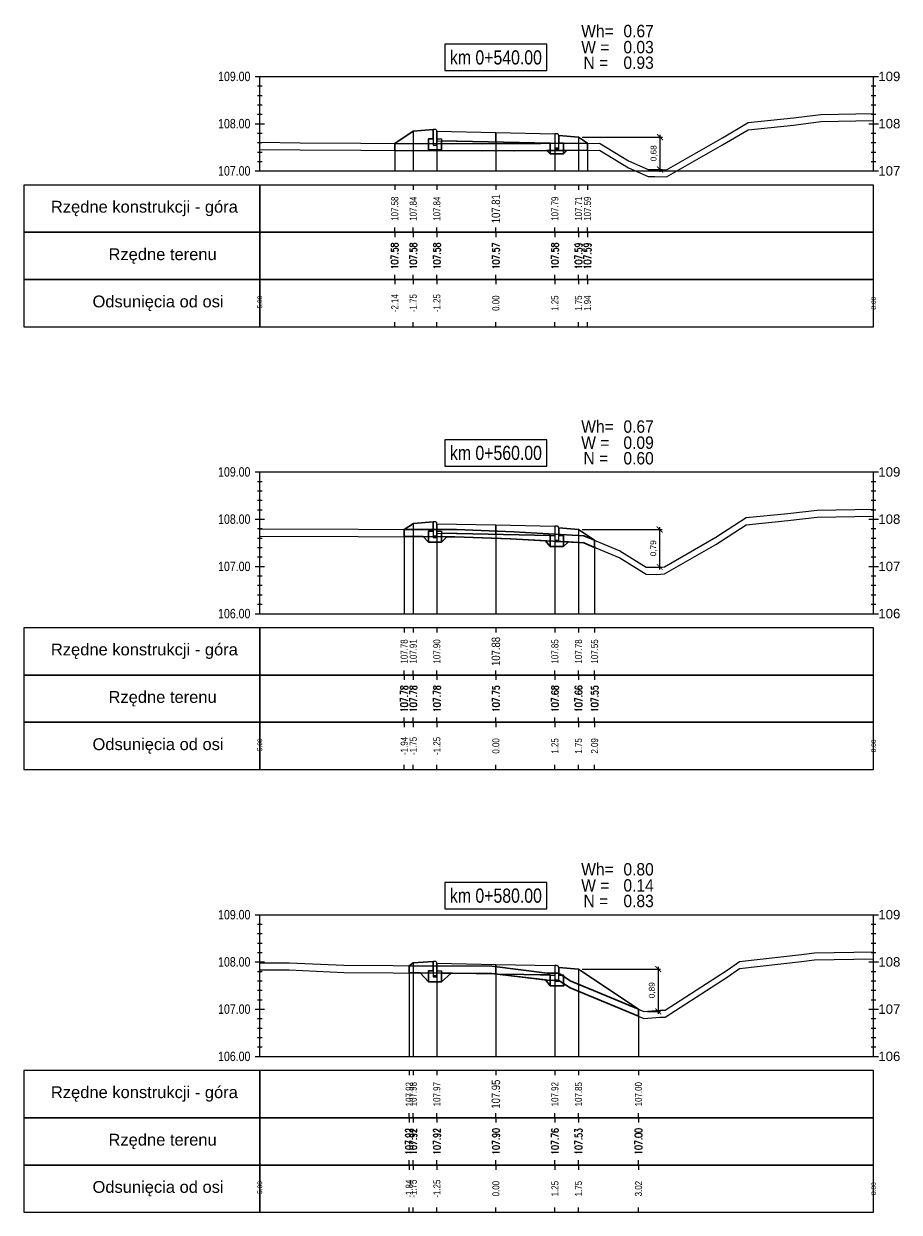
# Model space of a CAD drawing. Extents: x 7537626 to 7538805, y 5722894 to 5725486.
# Tile 35 of 105: x 7538190 to 7538208, y 5725456 to 5725481. Entities that reach past the tile are written whole.
import ezdxf

# ---------------------------------------------------------------- set-up
doc = ezdxf.new("R2010")
doc.units = 0
doc.header["$PDMODE"] = 35
doc.header["$PDSIZE"] = 0.3
for name, color, linetype in [('C-DROGI-PROFILE', 7, 'Continuous'), ('C-DROGI-PROFILE-ETYKIETY', 7, 'Continuous'), ('C-DROGI-PRZEKROJE-ETYKIETY', 7, 'Continuous'), ('C-POPRZECZKA-przekrój', 2, 'Continuous'), ('C-POPRZECZKA-widok', 1, 'Continuous')]:
    doc.layers.add(name, color=color, linetype=linetype)
for name, color, linetype, true_color in [('C-humus', 7, 'Continuous', 0x003df5), ('C-Teren', 7, 'Continuous', 0x008521), ('poprzeczki', 7, 'Continuous', 0x0000d6)]:
    doc.layers.add(name, color=color, linetype=linetype, true_color=true_color)
for name, color, linetype, lineweight, plot in [('D-1.pow. hum.', 7, 'Continuous', 30, False), ('D-2.wykop', 30, 'Continuous', 30, False), ('D-3.nasyp', 4, 'Continuous', 30, False)]:
    doc.layers.add(name, color=color, linetype=linetype, lineweight=lineweight, plot=plot)
doc.layers.add('D-roboty-ziemne-opis', color=2, linetype='Continuous', lineweight=30)
doc.styles.add('2mm08', font='arial.ttf', dxfattribs={"width": 0.8})
doc.styles.add('opis_50', font='arial.ttf', dxfattribs={"height": 0.125})
doc.styles.get("Standard").update_dxf_attribs({"font": 'arial.ttf'})
doc.dimstyles.new('OPIS_50', dxfattribs={"dimscale": 0.5, "dimtxt": 0.125, "dimasz": 0.25, "dimexe": 0.1, "dimexo": 0.15, "dimgap": 0.1, "dimtad": 1, "dimzin": 0, "dimtxsty": 'opis_50', "dimblk": 'ARCHTICK', "dimcen": 0.15, "dimdle": 0.1, "dimaunit": 2, "dimadec": 4, "dimazin": 0, "dimtfac": 1, "dimtmove": 0, "dimatfit": 3, "dimfxl": 1, "dimarcsym": 0})

# ---------------------------------------------------------------- blocks, each defined once
blk = doc.blocks.new('_ArchTick')
at = {"color": 0, "linetype": 'ByBlock', "const_width": 0.15}
blk.add_lwpolyline([(-0.5, -0.5), (0.5, 0.5)], dxfattribs=at)
blk = doc.blocks.new('*D60')
at = {"layer": 'Defpoints', "color": 0, "transparency": 16777216}
for p in [(7538201.41, 5725478.751), (7538202.883, 5725478.067), (7538203.135, 5725478.067)]:
    blk.add_point(p, dxfattribs=at)
at = {"layer": 'poprzeczki', "color": 0, "lineweight": -2, "transparency": 16777216}
for p, q in [((7538201.485, 5725478.751), (7538203.185, 5725478.751)), ((7538203.135, 5725478.801), (7538203.135, 5725478.017)), ((7538202.958, 5725478.067), (7538203.185, 5725478.067))]:
    blk.add_line(p, q, dxfattribs=at)
at = {"layer": 'poprzeczki', "color": 0, "lineweight": -2, "transparency": 16777216, "xscale": 0.125, "yscale": 0.125, "zscale": 0.125}
for p, rotation in [((7538203.135, 5725478.751), 90), ((7538203.135, 5725478.067), 270)]:
    blk.add_blockref('_ArchTick', p, dxfattribs=dict(at, rotation=rotation))
at = {"layer": 'poprzeczki', "color": 0, "transparency": 16777216, "insert": (7538203.01, 5725478.409), "char_height": 0.125, "attachment_point": 5, "rotation": 90, "style": 'opis_50'}
blk.add_mtext('0,68', dxfattribs=at)
blk = doc.blocks.new('*D61')
at = {"layer": 'Defpoints', "color": 0, "transparency": 16777216}
for p in [(7538201.41, 5725470.443), (7538202.839, 5725469.649), (7538203.128, 5725469.649)]:
    blk.add_point(p, dxfattribs=at)
at = {"layer": 'poprzeczki', "color": 0, "lineweight": -2, "transparency": 16777216}
for p, q in [((7538203.128, 5725470.493), (7538203.128, 5725469.599)), ((7538201.485, 5725470.443), (7538203.178, 5725470.443)), ((7538202.914, 5725469.649), (7538203.178, 5725469.649))]:
    blk.add_line(p, q, dxfattribs=at)
at = {"layer": 'poprzeczki', "color": 0, "lineweight": -2, "transparency": 16777216, "xscale": 0.125, "yscale": 0.125, "zscale": 0.125}
for p, rotation in [((7538203.128, 5725470.443), 90), ((7538203.128, 5725469.649), 270)]:
    blk.add_blockref('_ArchTick', p, dxfattribs=dict(at, rotation=rotation))
at = {"layer": 'poprzeczki', "color": 0, "transparency": 16777216, "insert": (7538203.003, 5725470.046), "char_height": 0.125, "attachment_point": 5, "rotation": 90, "style": 'opis_50'}
blk.add_mtext('0,79', dxfattribs=at)
blk = doc.blocks.new('*D62')
at = {"layer": 'Defpoints', "color": 0, "transparency": 16777216}
for p in [(7538201.41, 5725461.134), (7538202.794, 5725460.24), (7538203.098, 5725460.24)]:
    blk.add_point(p, dxfattribs=at)
at = {"layer": 'poprzeczki', "color": 0, "lineweight": -2, "transparency": 16777216}
for p, q in [((7538203.098, 5725461.184), (7538203.098, 5725460.19)), ((7538201.485, 5725461.134), (7538203.148, 5725461.134)), ((7538202.869, 5725460.24), (7538203.148, 5725460.24))]:
    blk.add_line(p, q, dxfattribs=at)
at = {"layer": 'poprzeczki', "color": 0, "lineweight": -2, "transparency": 16777216, "xscale": 0.125, "yscale": 0.125, "zscale": 0.125}
for p, rotation in [((7538203.098, 5725461.134), 90), ((7538203.098, 5725460.24), 270)]:
    blk.add_blockref('_ArchTick', p, dxfattribs=dict(at, rotation=rotation))
at = {"layer": 'poprzeczki', "color": 0, "transparency": 16777216, "insert": (7538202.973, 5725460.687), "char_height": 0.125, "attachment_point": 5, "rotation": 90, "style": 'opis_50'}
blk.add_mtext('0,89', dxfattribs=at)

msp = doc.modelspace()

# ---------------------------------------------------------------- linework, layer by layer
at = {"layer": 'C-DROGI-PROFILE', "color": 7, "linetype": 'Continuous', "lineweight": -3}
for p, q in [((7538197.518, 5725477.736), (7538197.518, 5725477.636)), ((7538197.91, 5725477.736), (7538197.91, 5725477.636)), ((7538198.41, 5725477.736), (7538198.41, 5725477.636)), ((7538199.66, 5725477.736), (7538199.66, 5725477.636)), ((7538200.91, 5725477.736), (7538200.91, 5725477.636)), ((7538201.41, 5725477.736), (7538201.41, 5725477.636)), ((7538201.6, 5725477.736), (7538201.6, 5725477.636)), ((7538197.518, 5725476.736), (7538197.518, 5725476.836)), ((7538197.91, 5725476.736), (7538197.91, 5725476.836)), ((7538198.41, 5725476.736), (7538198.41, 5725476.836)), ((7538199.66, 5725476.736), (7538199.66, 5725476.836)), ((7538200.91, 5725476.736), (7538200.91, 5725476.836)), ((7538201.41, 5725476.736), (7538201.41, 5725476.836)), ((7538201.6, 5725476.736), (7538201.6, 5725476.836)), ((7538197.518, 5725476.736), (7538197.518, 5725476.636)), ((7538197.91, 5725476.736), (7538197.91, 5725476.636)), ((7538198.41, 5725476.736), (7538198.41, 5725476.636)), ((7538199.66, 5725476.736), (7538199.66, 5725476.636)), ((7538200.91, 5725476.736), (7538200.91, 5725476.636)), ((7538201.41, 5725476.736), (7538201.41, 5725476.636)), ((7538201.6, 5725476.736), (7538201.6, 5725476.636)), ((7538197.518, 5725475.736), (7538197.518, 5725475.836)), ((7538197.518, 5725475.736), (7538197.518, 5725475.636)), ((7538197.91, 5725475.736), (7538197.91, 5725475.836)), ((7538197.91, 5725475.736), (7538197.91, 5725475.636)), ((7538198.41, 5725475.736), (7538198.41, 5725475.836)), ((7538198.41, 5725475.736), (7538198.41, 5725475.636)), ((7538199.66, 5725475.736), (7538199.66, 5725475.836)), ((7538199.66, 5725475.736), (7538199.66, 5725475.636)), ((7538200.91, 5725475.736), (7538200.91, 5725475.836)), ((7538200.91, 5725475.736), (7538200.91, 5725475.636)), ((7538201.41, 5725475.736), (7538201.41, 5725475.836)), ((7538201.41, 5725475.736), (7538201.41, 5725475.636)), ((7538201.6, 5725475.736), (7538201.6, 5725475.836)), ((7538201.6, 5725475.736), (7538201.6, 5725475.636)), ((7538197.518, 5725474.736), (7538197.518, 5725474.836)), ((7538197.91, 5725474.736), (7538197.91, 5725474.836)), ((7538198.41, 5725474.736), (7538198.41, 5725474.836)), ((7538199.66, 5725474.736), (7538199.66, 5725474.836)), ((7538200.91, 5725474.736), (7538200.91, 5725474.836)), ((7538201.41, 5725474.736), (7538201.41, 5725474.836)), ((7538201.6, 5725474.736), (7538201.6, 5725474.836)), ((7538197.717, 5725468.361), (7538197.717, 5725468.261)), ((7538197.91, 5725468.361), (7538197.91, 5725468.261)), ((7538198.41, 5725468.361), (7538198.41, 5725468.261)), ((7538199.66, 5725468.361), (7538199.66, 5725468.261)), ((7538200.91, 5725468.361), (7538200.91, 5725468.261)), ((7538201.41, 5725468.361), (7538201.41, 5725468.261)), ((7538201.751, 5725468.361), (7538201.751, 5725468.261)), ((7538197.717, 5725467.361), (7538197.717, 5725467.461)), ((7538197.91, 5725467.361), (7538197.91, 5725467.461)), ((7538198.41, 5725467.361), (7538198.41, 5725467.461)), ((7538199.66, 5725467.361), (7538199.66, 5725467.461)), ((7538200.91, 5725467.361), (7538200.91, 5725467.461)), ((7538201.41, 5725467.361), (7538201.41, 5725467.461)), ((7538201.751, 5725467.361), (7538201.751, 5725467.461)), ((7538197.717, 5725467.361), (7538197.717, 5725467.261)), ((7538197.91, 5725467.361), (7538197.91, 5725467.261)), ((7538198.41, 5725467.361), (7538198.41, 5725467.261)), ((7538199.66, 5725467.361), (7538199.66, 5725467.261)), ((7538200.91, 5725467.361), (7538200.91, 5725467.261)), ((7538201.41, 5725467.361), (7538201.41, 5725467.261)), ((7538201.751, 5725467.361), (7538201.751, 5725467.261)), ((7538197.717, 5725466.361), (7538197.717, 5725466.461)), ((7538197.91, 5725466.361), (7538197.91, 5725466.461)), ((7538198.41, 5725466.361), (7538198.41, 5725466.461)), ((7538199.66, 5725466.361), (7538199.66, 5725466.461)), ((7538200.91, 5725466.361), (7538200.91, 5725466.461)), ((7538201.41, 5725466.361), (7538201.41, 5725466.461)), ((7538201.751, 5725466.361), (7538201.751, 5725466.461)), ((7538197.717, 5725466.361), (7538197.717, 5725466.261)), ((7538197.91, 5725466.361), (7538197.91, 5725466.261)), ((7538198.41, 5725466.361), (7538198.41, 5725466.261)), ((7538199.66, 5725466.361), (7538199.66, 5725466.261)), ((7538200.91, 5725466.361), (7538200.91, 5725466.261)), ((7538201.41, 5725466.361), (7538201.41, 5725466.261)), ((7538201.751, 5725466.361), (7538201.751, 5725466.261)), ((7538197.717, 5725465.361), (7538197.717, 5725465.461)), ((7538197.91, 5725465.361), (7538197.91, 5725465.461)), ((7538198.41, 5725465.361), (7538198.41, 5725465.461)), ((7538199.66, 5725465.361), (7538199.66, 5725465.461)), ((7538200.91, 5725465.361), (7538200.91, 5725465.461)), ((7538201.41, 5725465.361), (7538201.41, 5725465.461)), ((7538201.751, 5725465.361), (7538201.751, 5725465.461)), ((7538197.823, 5725458.986), (7538197.823, 5725458.886)), ((7538197.91, 5725458.986), (7538197.91, 5725458.886)), ((7538198.41, 5725458.986), (7538198.41, 5725458.886)), ((7538199.66, 5725458.986), (7538199.66, 5725458.886)), ((7538200.91, 5725458.986), (7538200.91, 5725458.886)), ((7538201.41, 5725458.986), (7538201.41, 5725458.886)), ((7538202.68, 5725458.986), (7538202.68, 5725458.886)), ((7538197.823, 5725457.986), (7538197.823, 5725458.086)), ((7538197.823, 5725457.986), (7538197.823, 5725457.886)), ((7538197.91, 5725457.986), (7538197.91, 5725458.086)), ((7538197.91, 5725457.986), (7538197.91, 5725457.886)), ((7538198.41, 5725457.986), (7538198.41, 5725458.086)), ((7538198.41, 5725457.986), (7538198.41, 5725457.886)), ((7538199.66, 5725457.986), (7538199.66, 5725458.086)), ((7538199.66, 5725457.986), (7538199.66, 5725457.886)), ((7538200.91, 5725457.986), (7538200.91, 5725458.086)), ((7538200.91, 5725457.986), (7538200.91, 5725457.886)), ((7538201.41, 5725457.986), (7538201.41, 5725458.086)), ((7538201.41, 5725457.986), (7538201.41, 5725457.886)), ((7538202.68, 5725457.986), (7538202.68, 5725458.086)), ((7538202.68, 5725457.986), (7538202.68, 5725457.886)), ((7538197.823, 5725456.986), (7538197.823, 5725457.086)), ((7538197.823, 5725456.986), (7538197.823, 5725456.886)), ((7538197.91, 5725456.986), (7538197.91, 5725457.086)), ((7538197.91, 5725456.986), (7538197.91, 5725456.886)), ((7538198.41, 5725456.986), (7538198.41, 5725457.086)), ((7538198.41, 5725456.986), (7538198.41, 5725456.886)), ((7538199.66, 5725456.986), (7538199.66, 5725457.086)), ((7538199.66, 5725456.986), (7538199.66, 5725456.886)), ((7538200.91, 5725456.986), (7538200.91, 5725457.086)), ((7538200.91, 5725456.986), (7538200.91, 5725456.886)), ((7538201.41, 5725456.986), (7538201.41, 5725457.086)), ((7538201.41, 5725456.986), (7538201.41, 5725456.886)), ((7538202.68, 5725456.986), (7538202.68, 5725457.086)), ((7538202.68, 5725456.986), (7538202.68, 5725456.886)), ((7538197.823, 5725455.986), (7538197.823, 5725456.086)), ((7538197.91, 5725455.986), (7538197.91, 5725456.086)), ((7538198.41, 5725455.986), (7538198.41, 5725456.086)), ((7538199.66, 5725455.986), (7538199.66, 5725456.086)), ((7538200.91, 5725455.986), (7538200.91, 5725456.086)), ((7538201.41, 5725455.986), (7538201.41, 5725456.086)), ((7538202.68, 5725455.986), (7538202.68, 5725456.086))]:
    msp.add_line(p, q, dxfattribs=at)
at = {"layer": 'C-DROGI-PROFILE', "color": 1, "linetype": 'Continuous', "lineweight": -3}
for points in [[(7538194.66, 5725476.736), (7538194.66, 5725477.736), (7538189.66, 5725477.736), (7538189.66, 5725476.736)], [(7538194.66, 5725476.736), (7538207.66, 5725476.736), (7538207.66, 5725477.736), (7538194.66, 5725477.736)], [(7538194.66, 5725475.736), (7538194.66, 5725476.736), (7538189.66, 5725476.736), (7538189.66, 5725475.736)], [(7538194.66, 5725475.736), (7538207.66, 5725475.736), (7538207.66, 5725476.736), (7538194.66, 5725476.736)], [(7538194.66, 5725474.736), (7538194.66, 5725475.736), (7538189.66, 5725475.736), (7538189.66, 5725474.736)], [(7538194.66, 5725474.736), (7538207.66, 5725474.736), (7538207.66, 5725475.736), (7538194.66, 5725475.736)], [(7538194.66, 5725467.361), (7538194.66, 5725468.361), (7538189.66, 5725468.361), (7538189.66, 5725467.361)], [(7538194.66, 5725467.361), (7538207.66, 5725467.361), (7538207.66, 5725468.361), (7538194.66, 5725468.361)], [(7538194.66, 5725466.361), (7538194.66, 5725467.361), (7538189.66, 5725467.361), (7538189.66, 5725466.361)], [(7538194.66, 5725466.361), (7538207.66, 5725466.361), (7538207.66, 5725467.361), (7538194.66, 5725467.361)], [(7538194.66, 5725465.361), (7538194.66, 5725466.361), (7538189.66, 5725466.361), (7538189.66, 5725465.361)], [(7538194.66, 5725465.361), (7538207.66, 5725465.361), (7538207.66, 5725466.361), (7538194.66, 5725466.361)], [(7538194.66, 5725457.986), (7538194.66, 5725458.986), (7538189.66, 5725458.986), (7538189.66, 5725457.986)], [(7538194.66, 5725457.986), (7538207.66, 5725457.986), (7538207.66, 5725458.986), (7538194.66, 5725458.986)], [(7538194.66, 5725456.986), (7538194.66, 5725457.986), (7538189.66, 5725457.986), (7538189.66, 5725456.986)], [(7538194.66, 5725456.986), (7538207.66, 5725456.986), (7538207.66, 5725457.986), (7538194.66, 5725457.986)], [(7538194.66, 5725455.986), (7538194.66, 5725456.986), (7538189.66, 5725456.986), (7538189.66, 5725455.986)], [(7538194.66, 5725455.986), (7538207.66, 5725455.986), (7538207.66, 5725456.986), (7538194.66, 5725456.986)]]:
    msp.add_3dface(points, dxfattribs=at)
at = {"layer": 'C-DROGI-PRZEKROJE-ETYKIETY', "color": 1, "linetype": 'Continuous', "lineweight": -3}
for p, q in [((7538197.91, 5725478.881), (7538197.91, 5725478.036)), ((7538198.41, 5725478.875), (7538198.41, 5725478.036)), ((7538199.66, 5725478.85), (7538199.66, 5725478.036)), ((7538200.91, 5725478.825), (7538200.91, 5725478.036)), ((7538201.41, 5725478.751), (7538201.41, 5725478.036)), ((7538197.518, 5725478.62), (7538197.518, 5725478.036)), ((7538201.6, 5725478.625), (7538201.6, 5725478.036)), ((7538197.91, 5725470.573), (7538197.91, 5725468.661)), ((7538198.41, 5725470.566), (7538198.41, 5725468.661)), ((7538199.66, 5725470.541), (7538199.66, 5725468.661)), ((7538200.91, 5725470.516), (7538200.91, 5725468.661)), ((7538197.717, 5725470.444), (7538197.717, 5725468.661)), ((7538201.41, 5725470.443), (7538201.41, 5725468.661)), ((7538201.751, 5725470.215), (7538201.751, 5725468.661)), ((7538197.823, 5725461.206), (7538197.823, 5725459.286)), ((7538197.91, 5725461.264), (7538197.91, 5725459.286)), ((7538198.41, 5725461.258), (7538198.41, 5725459.286)), ((7538199.66, 5725461.233), (7538199.66, 5725459.286)), ((7538200.91, 5725461.208), (7538200.91, 5725459.286)), ((7538201.41, 5725461.134), (7538201.41, 5725459.286)), ((7538202.68, 5725460.287), (7538202.68, 5725459.286))]:
    msp.add_line(p, q, dxfattribs=at)
at = {"layer": 'C-humus'}
for p, q in [((7538205.002, 5725478.909), (7538205.964, 5725479.008)), ((7538205.964, 5725479.008), (7538206.544, 5725479.083)), ((7538206.544, 5725479.083), (7538207.66, 5725479.103)), ((7538204.46, 5725478.587), (7538205.002, 5725478.909)), ((7538203.274, 5725477.91), (7538204.46, 5725478.587)), ((7538194.66, 5725478.492), (7538195.512, 5725478.482)), ((7538195.512, 5725478.482), (7538199.373, 5725478.459)), ((7538199.373, 5725478.459), (7538201.854, 5725478.476)), ((7538201.854, 5725478.476), (7538202.466, 5725478.099)), ((7538202.466, 5725478.099), (7538202.883, 5725477.917)), ((7538202.883, 5725477.917), (7538203.027, 5725477.917)), ((7538203.027, 5725477.917), (7538203.274, 5725477.91)), ((7538205.842, 5725470.634), (7538206.466, 5725470.705)), ((7538206.466, 5725470.705), (7538207.66, 5725470.723)), ((7538204.32, 5725470.128), (7538204.959, 5725470.544)), ((7538204.959, 5725470.544), (7538205.842, 5725470.634)), ((7538194.66, 5725470.304), (7538198.825, 5725470.29)), ((7538198.825, 5725470.29), (7538200.039, 5725470.244)), ((7538200.039, 5725470.244), (7538201.521, 5725470.161)), ((7538201.521, 5725470.161), (7538202.284, 5725469.843)), ((7538203.229, 5725469.506), (7538204.32, 5725470.128)), ((7538202.284, 5725469.843), (7538202.839, 5725469.499)), ((7538202.839, 5725469.499), (7538203.063, 5725469.493)), ((7538203.063, 5725469.493), (7538203.229, 5725469.506)), ((7538204.557, 5725460.965), (7538204.821, 5725461.145)), ((7538204.821, 5725461.145), (7538206.133, 5725461.296)), ((7538206.133, 5725461.296), (7538206.407, 5725461.331)), ((7538206.407, 5725461.331), (7538207.66, 5725461.35)), ((7538194.66, 5725461.119), (7538195.278, 5725461.117)), ((7538195.278, 5725461.117), (7538196.436, 5725461.065)), ((7538196.436, 5725461.065), (7538199.572, 5725461.045)), ((7538199.572, 5725461.045), (7538200.746, 5725460.9)), ((7538200.746, 5725460.9), (7538200.991, 5725460.896)), ((7538200.991, 5725460.896), (7538201.236, 5725460.739)), ((7538203.245, 5725460.114), (7538204.557, 5725460.965)), ((7538201.236, 5725460.739), (7538202.794, 5725460.09)), ((7538202.794, 5725460.09), (7538203.133, 5725460.114)), ((7538203.133, 5725460.114), (7538203.245, 5725460.114))]:
    msp.add_line(p, q, dxfattribs=at)
at = {"layer": 'C-POPRZECZKA-przekrój', "color": 2, "linetype": 'Continuous', "lineweight": -3}
for p, q in [((7538197.518, 5725478.62), (7538197.91, 5725478.881)), ((7538197.91, 5725478.881), (7538198.33, 5725478.915)), ((7538198.37, 5725478.915), (7538198.33, 5725478.915)), ((7538198.33, 5725478.915), (7538198.33, 5725478.585)), ((7538198.375, 5725478.914), (7538198.37, 5725478.915)), ((7538198.384, 5725478.912), (7538198.375, 5725478.914)), ((7538198.392, 5725478.908), (7538198.384, 5725478.912)), ((7538198.398, 5725478.903), (7538198.392, 5725478.908)), ((7538198.403, 5725478.898), (7538198.398, 5725478.903)), ((7538198.407, 5725478.89), (7538198.403, 5725478.898)), ((7538198.409, 5725478.882), (7538198.407, 5725478.89)), ((7538198.41, 5725478.875), (7538198.409, 5725478.882)), ((7538198.41, 5725478.875), (7538199.66, 5725478.85)), ((7538198.41, 5725478.875), (7538198.411, 5725478.675)), ((7538198.41, 5725478.585), (7538198.41, 5725478.875)), ((7538198.41, 5725478.875), (7538198.41, 5725478.715)), ((7538199.66, 5725478.65), (7538199.66, 5725478.85)), ((7538199.66, 5725478.85), (7538200.91, 5725478.825)), ((7538200.91, 5725478.825), (7538200.909, 5725478.625)), ((7538200.95, 5725478.825), (7538200.91, 5725478.825)), ((7538200.91, 5725478.825), (7538200.91, 5725478.495)), ((7538200.955, 5725478.824), (7538200.95, 5725478.825)), ((7538200.964, 5725478.822), (7538200.955, 5725478.824)), ((7538200.972, 5725478.818), (7538200.964, 5725478.822)), ((7538200.978, 5725478.813), (7538200.972, 5725478.818)), ((7538200.983, 5725478.808), (7538200.978, 5725478.813)), ((7538200.987, 5725478.8), (7538200.983, 5725478.808)), ((7538200.989, 5725478.792), (7538200.987, 5725478.8)), ((7538200.99, 5725478.785), (7538200.989, 5725478.792)), ((7538200.99, 5725478.495), (7538200.99, 5725478.785)), ((7538200.99, 5725478.785), (7538200.99, 5725478.625)), ((7538200.99, 5725478.785), (7538201.41, 5725478.751)), ((7538201.41, 5725478.751), (7538201.6, 5725478.625)), ((7538198.23, 5725478.485), (7538198.23, 5725478.715)), ((7538198.23, 5725478.715), (7538198.33, 5725478.715)), ((7538198.33, 5725478.715), (7538198.33, 5725478.615)), ((7538198.33, 5725478.615), (7538198.41, 5725478.615)), ((7538198.33, 5725478.585), (7538198.41, 5725478.585)), ((7538198.41, 5725478.715), (7538198.51, 5725478.715)), ((7538198.411, 5725478.675), (7538199.66, 5725478.65)), ((7538198.51, 5725478.715), (7538198.51, 5725478.485)), ((7538199.66, 5725478.65), (7538200.909, 5725478.625)), ((7538200.81, 5725478.395), (7538200.81, 5725478.625)), ((7538200.81, 5725478.625), (7538200.91, 5725478.625)), ((7538200.91, 5725478.625), (7538200.91, 5725478.525)), ((7538200.91, 5725478.525), (7538200.99, 5725478.525)), ((7538200.99, 5725478.625), (7538201.09, 5725478.625)), ((7538201.09, 5725478.625), (7538201.09, 5725478.395)), ((7538198.51, 5725478.485), (7538198.23, 5725478.485)), ((7538201.09, 5725478.395), (7538200.81, 5725478.395)), ((7538200.91, 5725478.495), (7538200.99, 5725478.495)), ((7538197.717, 5725470.444), (7538197.91, 5725470.573)), ((7538197.91, 5725470.573), (7538198.33, 5725470.606)), ((7538198.37, 5725470.606), (7538198.33, 5725470.606)), ((7538198.33, 5725470.606), (7538198.33, 5725470.276)), ((7538198.375, 5725470.606), (7538198.37, 5725470.606)), ((7538198.384, 5725470.604), (7538198.375, 5725470.606)), ((7538198.392, 5725470.599), (7538198.384, 5725470.604)), ((7538198.398, 5725470.595), (7538198.392, 5725470.599)), ((7538198.403, 5725470.589), (7538198.398, 5725470.595)), ((7538198.407, 5725470.582), (7538198.403, 5725470.589)), ((7538198.409, 5725470.574), (7538198.407, 5725470.582)), ((7538198.41, 5725470.566), (7538198.409, 5725470.574)), ((7538198.41, 5725470.566), (7538199.66, 5725470.541)), ((7538198.41, 5725470.566), (7538198.411, 5725470.366)), ((7538198.41, 5725470.276), (7538198.41, 5725470.566)), ((7538198.41, 5725470.566), (7538198.41, 5725470.406)), ((7538199.66, 5725470.341), (7538199.66, 5725470.541)), ((7538199.66, 5725470.541), (7538200.91, 5725470.516)), ((7538200.91, 5725470.516), (7538200.909, 5725470.316)), ((7538200.95, 5725470.516), (7538200.91, 5725470.516)), ((7538200.91, 5725470.516), (7538200.91, 5725470.186)), ((7538200.955, 5725470.516), (7538200.95, 5725470.516)), ((7538200.964, 5725470.514), (7538200.955, 5725470.516)), ((7538200.972, 5725470.509), (7538200.964, 5725470.514)), ((7538200.978, 5725470.505), (7538200.972, 5725470.509)), ((7538200.983, 5725470.499), (7538200.978, 5725470.505)), ((7538200.987, 5725470.492), (7538200.983, 5725470.499)), ((7538200.989, 5725470.484), (7538200.987, 5725470.492)), ((7538200.99, 5725470.476), (7538200.989, 5725470.484)), ((7538200.99, 5725470.186), (7538200.99, 5725470.476)), ((7538200.99, 5725470.476), (7538200.99, 5725470.316)), ((7538200.99, 5725470.476), (7538201.41, 5725470.443)), ((7538198.23, 5725470.176), (7538198.23, 5725470.406)), ((7538198.23, 5725470.406), (7538198.33, 5725470.406)), ((7538198.33, 5725470.406), (7538198.33, 5725470.306)), ((7538198.33, 5725470.306), (7538198.41, 5725470.306)), ((7538198.33, 5725470.276), (7538198.41, 5725470.276)), ((7538198.41, 5725470.406), (7538198.51, 5725470.406)), ((7538198.411, 5725470.366), (7538199.66, 5725470.341)), ((7538198.51, 5725470.406), (7538198.51, 5725470.176)), ((7538199.66, 5725470.341), (7538200.909, 5725470.316)), ((7538200.81, 5725470.086), (7538200.81, 5725470.316)), ((7538200.81, 5725470.316), (7538200.91, 5725470.316)), ((7538200.91, 5725470.316), (7538200.91, 5725470.216)), ((7538200.91, 5725470.216), (7538200.99, 5725470.216)), ((7538200.99, 5725470.316), (7538201.09, 5725470.316)), ((7538201.09, 5725470.316), (7538201.09, 5725470.086)), ((7538201.41, 5725470.443), (7538201.751, 5725470.215)), ((7538198.51, 5725470.176), (7538198.23, 5725470.176)), ((7538201.09, 5725470.086), (7538200.81, 5725470.086)), ((7538200.91, 5725470.186), (7538200.99, 5725470.186)), ((7538197.823, 5725461.206), (7538197.91, 5725461.264)), ((7538197.91, 5725461.264), (7538198.33, 5725461.298)), ((7538198.37, 5725461.298), (7538198.33, 5725461.298)), ((7538198.33, 5725461.298), (7538198.33, 5725460.968)), ((7538198.375, 5725461.297), (7538198.37, 5725461.298)), ((7538198.384, 5725461.295), (7538198.375, 5725461.297)), ((7538198.392, 5725461.291), (7538198.384, 5725461.295)), ((7538198.398, 5725461.286), (7538198.392, 5725461.291)), ((7538198.403, 5725461.281), (7538198.398, 5725461.286)), ((7538198.407, 5725461.273), (7538198.403, 5725461.281)), ((7538198.409, 5725461.265), (7538198.407, 5725461.273)), ((7538198.41, 5725461.258), (7538198.409, 5725461.265)), ((7538198.41, 5725461.258), (7538199.66, 5725461.233)), ((7538198.41, 5725461.258), (7538198.411, 5725461.058)), ((7538198.41, 5725460.968), (7538198.41, 5725461.258)), ((7538198.41, 5725461.258), (7538198.41, 5725461.098)), ((7538199.66, 5725461.033), (7538199.66, 5725461.233)), ((7538199.66, 5725461.233), (7538200.91, 5725461.208)), ((7538200.91, 5725461.208), (7538200.909, 5725461.008)), ((7538200.95, 5725461.208), (7538200.91, 5725461.208)), ((7538200.91, 5725461.208), (7538200.91, 5725460.878)), ((7538200.955, 5725461.207), (7538200.95, 5725461.208)), ((7538200.964, 5725461.205), (7538200.955, 5725461.207)), ((7538200.972, 5725461.201), (7538200.964, 5725461.205)), ((7538200.978, 5725461.196), (7538200.972, 5725461.201)), ((7538200.983, 5725461.191), (7538200.978, 5725461.196)), ((7538200.987, 5725461.183), (7538200.983, 5725461.191)), ((7538200.989, 5725461.175), (7538200.987, 5725461.183)), ((7538200.99, 5725461.168), (7538200.989, 5725461.175)), ((7538200.99, 5725460.878), (7538200.99, 5725461.168)), ((7538200.99, 5725461.168), (7538200.99, 5725461.008)), ((7538200.99, 5725461.168), (7538201.41, 5725461.134)), ((7538198.23, 5725460.868), (7538198.23, 5725461.098)), ((7538198.23, 5725461.098), (7538198.33, 5725461.098)), ((7538198.33, 5725461.098), (7538198.33, 5725460.998)), ((7538198.33, 5725460.998), (7538198.41, 5725460.998)), ((7538198.33, 5725460.968), (7538198.41, 5725460.968)), ((7538198.41, 5725461.098), (7538198.51, 5725461.098)), ((7538198.411, 5725461.058), (7538199.66, 5725461.033)), ((7538198.51, 5725461.098), (7538198.51, 5725460.868)), ((7538199.66, 5725461.033), (7538200.909, 5725461.008)), ((7538200.81, 5725460.778), (7538200.81, 5725461.008)), ((7538200.81, 5725461.008), (7538200.91, 5725461.008)), ((7538200.91, 5725461.008), (7538200.91, 5725460.908)), ((7538200.91, 5725460.908), (7538200.99, 5725460.908)), ((7538200.99, 5725461.008), (7538201.09, 5725461.008)), ((7538201.09, 5725461.008), (7538201.09, 5725460.778)), ((7538201.41, 5725461.134), (7538202.68, 5725460.287)), ((7538198.51, 5725460.868), (7538198.23, 5725460.868)), ((7538201.09, 5725460.778), (7538200.81, 5725460.778)), ((7538200.91, 5725460.878), (7538200.99, 5725460.878))]:
    msp.add_line(p, q, dxfattribs=at)
at = {"layer": 'C-POPRZECZKA-widok', "color": 1, "linetype": 'Continuous', "lineweight": -3}
for p, q in [((7538194.56, 5725480.036), (7538207.76, 5725480.036)), ((7538194.66, 5725478.036), (7538194.66, 5725480.036)), ((7538207.66, 5725478.036), (7538207.66, 5725480.036)), ((7538194.61, 5725479.836), (7538194.71, 5725479.836)), ((7538207.61, 5725479.836), (7538207.71, 5725479.836)), ((7538194.61, 5725479.636), (7538194.71, 5725479.636)), ((7538207.61, 5725479.636), (7538207.71, 5725479.636)), ((7538194.61, 5725479.436), (7538194.71, 5725479.436)), ((7538207.61, 5725479.436), (7538207.71, 5725479.436)), ((7538194.56, 5725479.036), (7538194.76, 5725479.036)), ((7538194.61, 5725479.236), (7538194.71, 5725479.236)), ((7538194.61, 5725479.036), (7538194.71, 5725479.036)), ((7538207.56, 5725479.036), (7538207.76, 5725479.036)), ((7538207.61, 5725479.236), (7538207.71, 5725479.236)), ((7538207.61, 5725479.036), (7538207.71, 5725479.036)), ((7538194.61, 5725478.836), (7538194.71, 5725478.836)), ((7538207.61, 5725478.836), (7538207.71, 5725478.836)), ((7538194.61, 5725478.636), (7538194.71, 5725478.636)), ((7538207.61, 5725478.636), (7538207.71, 5725478.636)), ((7538194.61, 5725478.436), (7538194.71, 5725478.436)), ((7538207.61, 5725478.436), (7538207.71, 5725478.436)), ((7538194.56, 5725478.036), (7538207.76, 5725478.036)), ((7538194.61, 5725478.236), (7538194.71, 5725478.236)), ((7538207.61, 5725478.236), (7538207.71, 5725478.236)), ((7538194.56, 5725471.661), (7538207.76, 5725471.661)), ((7538194.61, 5725471.461), (7538194.71, 5725471.461)), ((7538194.66, 5725468.661), (7538194.66, 5725471.661)), ((7538207.61, 5725471.461), (7538207.71, 5725471.461)), ((7538207.66, 5725468.661), (7538207.66, 5725471.661)), ((7538194.61, 5725471.261), (7538194.71, 5725471.261)), ((7538207.61, 5725471.261), (7538207.71, 5725471.261)), ((7538194.61, 5725471.061), (7538194.71, 5725471.061)), ((7538207.61, 5725471.061), (7538207.71, 5725471.061)), ((7538194.61, 5725470.861), (7538194.71, 5725470.861)), ((7538207.61, 5725470.861), (7538207.71, 5725470.861)), ((7538194.56, 5725470.661), (7538194.76, 5725470.661)), ((7538194.61, 5725470.661), (7538194.71, 5725470.661)), ((7538194.61, 5725470.461), (7538194.71, 5725470.461)), ((7538207.56, 5725470.661), (7538207.76, 5725470.661)), ((7538207.61, 5725470.661), (7538207.71, 5725470.661)), ((7538207.61, 5725470.461), (7538207.71, 5725470.461)), ((7538194.61, 5725470.261), (7538194.71, 5725470.261)), ((7538207.61, 5725470.261), (7538207.71, 5725470.261)), ((7538194.61, 5725470.061), (7538194.71, 5725470.061)), ((7538207.61, 5725470.061), (7538207.71, 5725470.061)), ((7538194.61, 5725469.861), (7538194.71, 5725469.861)), ((7538207.61, 5725469.861), (7538207.71, 5725469.861)), ((7538194.56, 5725469.661), (7538194.76, 5725469.661)), ((7538194.61, 5725469.661), (7538194.71, 5725469.661)), ((7538194.61, 5725469.461), (7538194.71, 5725469.461)), ((7538207.56, 5725469.661), (7538207.76, 5725469.661)), ((7538207.61, 5725469.661), (7538207.71, 5725469.661)), ((7538207.61, 5725469.461), (7538207.71, 5725469.461)), ((7538194.61, 5725469.261), (7538194.71, 5725469.261)), ((7538207.61, 5725469.261), (7538207.71, 5725469.261)), ((7538194.61, 5725469.061), (7538194.71, 5725469.061)), ((7538207.61, 5725469.061), (7538207.71, 5725469.061)), ((7538194.61, 5725468.861), (7538194.71, 5725468.861)), ((7538207.61, 5725468.861), (7538207.71, 5725468.861)), ((7538194.56, 5725468.661), (7538207.76, 5725468.661)), ((7538194.56, 5725462.286), (7538207.76, 5725462.286)), ((7538194.66, 5725459.286), (7538194.66, 5725462.286)), ((7538207.66, 5725459.286), (7538207.66, 5725462.286)), ((7538194.61, 5725462.086), (7538194.71, 5725462.086)), ((7538207.61, 5725462.086), (7538207.71, 5725462.086)), ((7538194.61, 5725461.886), (7538194.71, 5725461.886)), ((7538194.61, 5725461.686), (7538194.71, 5725461.686)), ((7538207.61, 5725461.886), (7538207.71, 5725461.886)), ((7538207.61, 5725461.686), (7538207.71, 5725461.686)), ((7538194.61, 5725461.486), (7538194.71, 5725461.486)), ((7538207.61, 5725461.486), (7538207.71, 5725461.486)), ((7538194.56, 5725461.286), (7538194.76, 5725461.286)), ((7538194.61, 5725461.286), (7538194.71, 5725461.286)), ((7538207.56, 5725461.286), (7538207.76, 5725461.286)), ((7538207.61, 5725461.286), (7538207.71, 5725461.286)), ((7538194.61, 5725461.086), (7538194.71, 5725461.086)), ((7538194.61, 5725460.886), (7538194.71, 5725460.886)), ((7538207.61, 5725461.086), (7538207.71, 5725461.086)), ((7538207.61, 5725460.886), (7538207.71, 5725460.886)), ((7538194.61, 5725460.686), (7538194.71, 5725460.686)), ((7538207.61, 5725460.686), (7538207.71, 5725460.686)), ((7538194.61, 5725460.486), (7538194.71, 5725460.486)), ((7538207.61, 5725460.486), (7538207.71, 5725460.486)), ((7538194.56, 5725460.286), (7538194.76, 5725460.286)), ((7538194.61, 5725460.286), (7538194.71, 5725460.286)), ((7538207.56, 5725460.286), (7538207.76, 5725460.286)), ((7538207.61, 5725460.286), (7538207.71, 5725460.286)), ((7538194.61, 5725460.086), (7538194.71, 5725460.086)), ((7538194.61, 5725459.886), (7538194.71, 5725459.886)), ((7538207.61, 5725460.086), (7538207.71, 5725460.086)), ((7538207.61, 5725459.886), (7538207.71, 5725459.886)), ((7538194.61, 5725459.686), (7538194.71, 5725459.686)), ((7538207.61, 5725459.686), (7538207.71, 5725459.686)), ((7538194.61, 5725459.486), (7538194.71, 5725459.486)), ((7538207.61, 5725459.486), (7538207.71, 5725459.486)), ((7538194.56, 5725459.286), (7538207.76, 5725459.286))]:
    msp.add_line(p, q, dxfattribs=at)
at = {"layer": 'C-POPRZECZKA-widok', "color": 3, "linetype": 'Continuous', "lineweight": -3}
for points in [[(7538198.58, 5725480.161), (7538200.74, 5725480.161), (7538200.74, 5725480.718), (7538198.58, 5725480.718)], [(7538198.58, 5725471.786), (7538200.74, 5725471.786), (7538200.74, 5725472.343), (7538198.58, 5725472.343)], [(7538198.58, 5725462.411), (7538200.74, 5725462.411), (7538200.74, 5725462.968), (7538198.58, 5725462.968)]]:
    msp.add_3dface(points, dxfattribs=at)
at = {"layer": 'C-Teren'}
for p, q in [((7538204.46, 5725478.737), (7538205.002, 5725479.059)), ((7538205.002, 5725479.059), (7538205.964, 5725479.158)), ((7538205.964, 5725479.158), (7538206.544, 5725479.233)), ((7538206.544, 5725479.233), (7538207.66, 5725479.253)), ((7538194.66, 5725478.642), (7538195.512, 5725478.632)), ((7538195.512, 5725478.632), (7538199.373, 5725478.609)), ((7538199.373, 5725478.609), (7538201.854, 5725478.626)), ((7538201.854, 5725478.626), (7538202.466, 5725478.249)), ((7538203.274, 5725478.06), (7538204.46, 5725478.737)), ((7538202.466, 5725478.249), (7538202.883, 5725478.067)), ((7538202.883, 5725478.067), (7538203.027, 5725478.067)), ((7538203.027, 5725478.067), (7538203.274, 5725478.06)), ((7538204.959, 5725470.694), (7538205.842, 5725470.784)), ((7538205.842, 5725470.784), (7538206.466, 5725470.855)), ((7538206.466, 5725470.855), (7538207.66, 5725470.873)), ((7538194.66, 5725470.454), (7538198.825, 5725470.44)), ((7538204.32, 5725470.278), (7538204.959, 5725470.694)), ((7538198.825, 5725470.44), (7538200.039, 5725470.394)), ((7538200.039, 5725470.394), (7538201.521, 5725470.311)), ((7538201.521, 5725470.311), (7538202.284, 5725469.993)), ((7538203.229, 5725469.656), (7538204.32, 5725470.278)), ((7538202.284, 5725469.993), (7538202.839, 5725469.649)), ((7538202.839, 5725469.649), (7538203.063, 5725469.643)), ((7538203.063, 5725469.643), (7538203.229, 5725469.656)), ((7538204.821, 5725461.295), (7538206.133, 5725461.446)), ((7538206.133, 5725461.446), (7538206.407, 5725461.481)), ((7538206.407, 5725461.481), (7538207.66, 5725461.5)), ((7538194.66, 5725461.269), (7538195.278, 5725461.267)), ((7538195.278, 5725461.267), (7538196.436, 5725461.215)), ((7538196.436, 5725461.215), (7538199.572, 5725461.195)), ((7538199.572, 5725461.195), (7538200.746, 5725461.05)), ((7538204.557, 5725461.115), (7538204.821, 5725461.295)), ((7538200.746, 5725461.05), (7538200.991, 5725461.046)), ((7538200.991, 5725461.046), (7538201.236, 5725460.889)), ((7538201.236, 5725460.889), (7538202.794, 5725460.24)), ((7538203.245, 5725460.264), (7538204.557, 5725461.115)), ((7538202.794, 5725460.24), (7538203.133, 5725460.264)), ((7538203.133, 5725460.264), (7538203.245, 5725460.264))]:
    msp.add_line(p, q, dxfattribs=at)
at = {"layer": 'D-1.pow. hum.'}
for points in [[(7538197.518, 5725478.62), (7538197.518, 5725478.47), (7538200.039, 5725478.464), (7538201.6, 5725478.475), (7538201.6, 5725478.625), (7538200.335, 5725478.616), (7538198.744, 5725478.613), (7538197.518, 5725478.62)], [(7538197.717, 5725470.444), (7538197.716, 5725470.294), (7538198.793, 5725470.29), (7538199.96, 5725470.247), (7538201.521, 5725470.161), (7538201.751, 5725470.065), (7538201.751, 5725470.215), (7538201.521, 5725470.311), (7538200.039, 5725470.394), (7538198.825, 5725470.44), (7538197.717, 5725470.444)], [(7538197.823, 5725461.206), (7538197.823, 5725461.056), (7538199.572, 5725461.045), (7538200.746, 5725460.9), (7538200.991, 5725460.896), (7538201.236, 5725460.739), (7538202.68, 5725460.137), (7538202.68, 5725460.287), (7538201.236, 5725460.889), (7538200.99, 5725461.047), (7538200.746, 5725461.05), (7538199.572, 5725461.195), (7538197.823, 5725461.206)]]:
    msp.add_lwpolyline(points, dxfattribs=at)
at = {"layer": 'D-2.wykop'}
for points in [[(7538200.741, 5725478.469), (7538200.81, 5725478.395), (7538201.09, 5725478.395), (7538201.164, 5725478.472), (7538200.741, 5725478.469)], [(7538198.119, 5725470.293), (7538198.23, 5725470.176), (7538198.51, 5725470.176), (7538198.623, 5725470.291), (7538198.119, 5725470.293)], [(7538200.711, 5725470.206), (7538200.81, 5725470.086), (7538201.09, 5725470.086), (7538201.194, 5725470.179), (7538200.711, 5725470.206)], [(7538198.059, 5725461.055), (7538198.23, 5725460.868), (7538198.51, 5725460.868), (7538198.714, 5725461.05), (7538198.059, 5725461.055)], [(7538200.711, 5725460.904), (7538200.81, 5725460.778), (7538201.09, 5725460.778), (7538201.124, 5725460.811), (7538200.991, 5725460.896), (7538200.746, 5725460.9), (7538200.711, 5725460.904)]]:
    msp.add_lwpolyline(points, dxfattribs=at)
at = {"layer": 'D-3.nasyp'}
for points in [[(7538198.23, 5725478.485), (7538198.23, 5725478.715), (7538198.33, 5725478.715), (7538198.33, 5725478.915), (7538197.91, 5725478.881), (7538197.518, 5725478.62), (7538197.518, 5725478.47), (7538200.053, 5725478.464), (7538200.741, 5725478.469), (7538200.81, 5725478.395), (7538200.81, 5725478.625), (7538198.51, 5725478.673), (7538198.51, 5725478.485), (7538198.23, 5725478.485)], [(7538200.99, 5725478.785), (7538200.99, 5725478.625), (7538201.09, 5725478.625), (7538201.09, 5725478.395), (7538201.164, 5725478.472), (7538201.6, 5725478.475), (7538201.599, 5725478.625), (7538201.41, 5725478.751), (7538200.99, 5725478.785)], [(7538198.23, 5725470.176), (7538198.23, 5725470.406), (7538198.33, 5725470.406), (7538198.33, 5725470.606), (7538197.913, 5725470.573), (7538197.717, 5725470.444), (7538197.717, 5725470.294), (7538198.119, 5725470.293), (7538198.231, 5725470.176)], [(7538200.99, 5725470.476), (7538200.99, 5725470.316), (7538201.09, 5725470.316), (7538201.09, 5725470.086), (7538201.194, 5725470.179), (7538201.521, 5725470.161), (7538201.751, 5725470.065), (7538201.751, 5725470.215), (7538201.41, 5725470.443), (7538200.99, 5725470.476)], [(7538198.51, 5725470.364), (7538198.51, 5725470.176), (7538198.623, 5725470.291), (7538198.793, 5725470.29), (7538199.979, 5725470.246), (7538200.711, 5725470.206), (7538200.81, 5725470.086), (7538200.81, 5725470.316), (7538198.51, 5725470.364)], [(7538198.23, 5725460.868), (7538198.23, 5725461.098), (7538198.33, 5725461.098), (7538198.33, 5725461.298), (7538197.91, 5725461.264), (7538197.823, 5725461.206), (7538197.822, 5725461.056), (7538198.059, 5725461.055), (7538198.23, 5725460.868)], [(7538200.99, 5725461.168), (7538200.99, 5725461.008), (7538201.09, 5725461.008), (7538201.09, 5725460.778), (7538201.124, 5725460.811), (7538201.236, 5725460.739), (7538202.68, 5725460.137), (7538202.68, 5725460.287), (7538201.41, 5725461.134), (7538200.99, 5725461.168)], [(7538198.51, 5725461.056), (7538198.51, 5725460.868), (7538198.714, 5725461.05), (7538198.742, 5725461.05), (7538198.743, 5725461.051), (7538198.51, 5725461.056)], [(7538200.81, 5725460.778), (7538200.81, 5725461.01), (7538199.692, 5725461.03), (7538200.711, 5725460.904), (7538200.81, 5725460.778)]]:
    msp.add_lwpolyline(points, dxfattribs=at)

# ---------------------------------------------------------------- texts
at = {"layer": 'C-DROGI-PROFILE', "color": 2}
for s, p in [('Rzędne konstrukcji - góra', (7538190.235, 5725477.153)), ('Rzędne terenu', (7538191.455, 5725476.147)), ('Odsunięcia od osi', (7538191.116, 5725475.147)), ('Rzędne konstrukcji - góra', (7538190.235, 5725467.778)), ('Rzędne terenu', (7538191.455, 5725466.772)), ('Odsunięcia od osi', (7538191.116, 5725465.772)), ('Rzędne konstrukcji - góra', (7538190.235, 5725458.403)), ('Rzędne terenu', (7538191.455, 5725457.397)), ('Odsunięcia od osi', (7538191.116, 5725456.397))]:
    msp.add_text(s, height=0.25, dxfattribs=at).set_placement(p)
at = {"layer": 'C-DROGI-PROFILE-ETYKIETY', "color": 1, "linetype": 'Continuous', "lineweight": -3, "attachment_point": 5, "rotation": 90, "style": '2mm08'}
for s, insert, char_height in [('107.58', (7538197.518, 5725477.236), 0.15), ('107.84', (7538197.91, 5725477.236), 0.15), ('107.84', (7538198.41, 5725477.236), 0.15), ('107.81', (7538199.66, 5725477.236), 0.18), ('107.79', (7538200.91, 5725477.236), 0.15), ('107.71', (7538201.41, 5725477.236), 0.15), ('107.59', (7538201.6, 5725477.236), 0.15), ('{\\Fsimplex.shx|c238;107.58}', (7538197.518, 5725476.236), 0.15), ('{\\Fsimplex.shx|c238;107.58}', (7538197.91, 5725476.236), 0.15), ('{\\Fsimplex.shx|c238;107.58}', (7538198.41, 5725476.236), 0.15), ('{\\Fsimplex.shx|c238;107.57}', (7538199.66, 5725476.236), 0.15), ('{\\Fsimplex.shx|c238;107.58}', (7538200.91, 5725476.236), 0.15), ('{\\Fsimplex.shx|c238;107.59}', (7538201.41, 5725476.236), 0.15), ('{\\Fsimplex.shx|c238;107.59}', (7538201.6, 5725476.236), 0.15), ('-2.14', (7538197.518, 5725475.236), 0.15), ('-1.75', (7538197.91, 5725475.236), 0.15), ('-1.25', (7538198.41, 5725475.236), 0.15), ('0.00', (7538199.66, 5725475.236), 0.15), ('1.25', (7538200.91, 5725475.236), 0.15), ('1.75', (7538201.41, 5725475.236), 0.15), ('1.94', (7538201.6, 5725475.236), 0.15), ('107.88', (7538199.66, 5725467.861), 0.18), ('107.78', (7538197.717, 5725467.861), 0.15), ('107.91', (7538197.91, 5725467.861), 0.15), ('107.90', (7538198.41, 5725467.861), 0.15), ('107.85', (7538200.91, 5725467.861), 0.15), ('107.78', (7538201.41, 5725467.861), 0.15), ('107.55', (7538201.751, 5725467.861), 0.15), ('{\\Fsimplex.shx|c238;107.78}', (7538197.717, 5725466.861), 0.15), ('{\\Fsimplex.shx|c238;107.78}', (7538197.91, 5725466.861), 0.15), ('{\\Fsimplex.shx|c238;107.78}', (7538198.41, 5725466.861), 0.15), ('{\\Fsimplex.shx|c238;107.75}', (7538199.66, 5725466.861), 0.15), ('{\\Fsimplex.shx|c238;107.68}', (7538200.91, 5725466.861), 0.15), ('{\\Fsimplex.shx|c238;107.66}', (7538201.41, 5725466.861), 0.15), ('{\\Fsimplex.shx|c238;107.55}', (7538201.751, 5725466.861), 0.15), ('-1.94', (7538197.717, 5725465.861), 0.15), ('-1.75', (7538197.91, 5725465.861), 0.15), ('-1.25', (7538198.41, 5725465.861), 0.15), ('0.00', (7538199.66, 5725465.861), 0.15), ('1.25', (7538200.91, 5725465.861), 0.15), ('1.75', (7538201.41, 5725465.861), 0.15), ('2.09', (7538201.751, 5725465.861), 0.15), ('107.92', (7538197.823, 5725458.486), 0.15), ('107.98', (7538197.91, 5725458.486), 0.15), ('107.97', (7538198.41, 5725458.486), 0.15), ('107.95', (7538199.66, 5725458.486), 0.18), ('107.92', (7538200.91, 5725458.486), 0.15), ('107.85', (7538201.41, 5725458.486), 0.15), ('107.00', (7538202.68, 5725458.486), 0.15), ('{\\Fsimplex.shx|c238;107.92}', (7538197.823, 5725457.486), 0.15), ('{\\Fsimplex.shx|c238;107.92}', (7538197.91, 5725457.486), 0.15), ('{\\Fsimplex.shx|c238;107.92}', (7538198.41, 5725457.486), 0.15), ('{\\Fsimplex.shx|c238;107.90}', (7538199.66, 5725457.486), 0.15), ('{\\Fsimplex.shx|c238;107.76}', (7538200.91, 5725457.486), 0.15), ('{\\Fsimplex.shx|c238;107.53}', (7538201.41, 5725457.486), 0.15), ('{\\Fsimplex.shx|c238;107.00}', (7538202.68, 5725457.486), 0.15), ('-1.84', (7538197.823, 5725456.486), 0.15), ('-1.75', (7538197.91, 5725456.486), 0.15), ('-1.25', (7538198.41, 5725456.486), 0.15), ('0.00', (7538199.66, 5725456.486), 0.15), ('1.25', (7538200.91, 5725456.486), 0.15), ('1.75', (7538201.41, 5725456.486), 0.15), ('3.02', (7538202.68, 5725456.486), 0.15)]:
    msp.add_mtext(s, dxfattribs=dict(at, insert=insert, char_height=char_height))
at = {"layer": 'C-DROGI-PROFILE-ETYKIETY', "color": 7, "linetype": 'Continuous', "lineweight": -3, "char_height": 0.1, "attachment_point": 5, "rotation": 90, "style": '2mm08'}
for s, insert in [('-5.00', (7538194.66, 5725475.236)), ('8.00', (7538207.66, 5725475.236)), ('-5.00', (7538194.66, 5725465.861)), ('8.00', (7538207.66, 5725465.861)), ('-5.00', (7538194.66, 5725456.486)), ('8.00', (7538207.66, 5725456.486))]:
    msp.add_mtext(s, dxfattribs=dict(at, insert=insert))
at = {"layer": 'C-POPRZECZKA-widok', "color": 3, "linetype": 'Continuous', "lineweight": -3, "char_height": 0.3, "attachment_point": 8, "style": '2mm08'}
for s, insert in [('km 0+540.00', (7538199.66, 5725480.286)), ('km 0+560.00', (7538199.66, 5725471.911)), ('km 0+580.00', (7538199.66, 5725462.536))]:
    msp.add_mtext(s, dxfattribs=dict(at, insert=insert))
at = {"layer": 'C-POPRZECZKA-widok', "color": 1, "linetype": 'Continuous', "lineweight": -3, "char_height": 0.2, "attachment_point": 6, "style": '2mm08'}
for s, insert in [('109.00', (7538194.46, 5725480.036)), ('108.00', (7538194.46, 5725479.036)), ('107.00', (7538194.46, 5725478.036)), ('109.00', (7538194.46, 5725471.661)), ('108.00', (7538194.46, 5725470.661)), ('107.00', (7538194.46, 5725469.661)), ('106.00', (7538194.46, 5725468.661)), ('109.00', (7538194.46, 5725462.286)), ('108.00', (7538194.46, 5725461.286)), ('107.00', (7538194.46, 5725460.286)), ('106.00', (7538194.46, 5725459.286))]:
    msp.add_mtext(s, dxfattribs=dict(at, insert=insert))
at = {"layer": 'C-POPRZECZKA-widok', "color": 1, "linetype": 'Continuous', "lineweight": -3, "char_height": 0.2, "attachment_point": 4}
for s, insert in [('109', (7538207.76, 5725480.036)), ('108', (7538207.76, 5725479.036)), ('107', (7538207.76, 5725478.036)), ('109', (7538207.76, 5725471.661)), ('108', (7538207.76, 5725470.661)), ('107', (7538207.76, 5725469.661)), ('106', (7538207.76, 5725468.661)), ('109', (7538207.76, 5725462.286)), ('108', (7538207.76, 5725461.286)), ('107', (7538207.76, 5725460.286)), ('106', (7538207.76, 5725459.286))]:
    msp.add_mtext(s, dxfattribs=dict(at, insert=insert))
at = {"layer": 'D-roboty-ziemne-opis', "lineweight": 25, "width": 0.9}
for s, p in [('Wh=', (7538201.467, 5725480.867)), ('0.67', (7538202.361, 5725480.867)), ('W =', (7538201.467, 5725480.526)), ('0.03', (7538202.361, 5725480.526)), ('N =', (7538201.515, 5725480.196)), ('0.93', (7538202.361, 5725480.196)), ('Wh=', (7538201.467, 5725472.492)), ('0.67', (7538202.361, 5725472.492)), ('W =', (7538201.467, 5725472.151)), ('0.09', (7538202.361, 5725472.151)), ('N =', (7538201.515, 5725471.821)), ('0.60', (7538202.361, 5725471.821)), ('Wh=', (7538201.467, 5725463.117)), ('0.80', (7538202.361, 5725463.117)), ('W =', (7538201.467, 5725462.776)), ('0.14', (7538202.361, 5725462.776)), ('N =', (7538201.515, 5725462.446)), ('0.83', (7538202.361, 5725462.446))]:
    msp.add_text(s, height=0.2625, dxfattribs=at).set_placement(p)

# ---------------------------------------------------------------- dimensions: what is measured, and where the dimension line sits
at = {"layer": 'poprzeczki'}
for base, p1, p2, picture, middle in [((7538203.135, 5725478.067), (7538201.41, 5725478.751), (7538202.883, 5725478.067), '*D60', (7538203.01, 5725478.409)), ((7538203.128, 5725469.649), (7538201.41, 5725470.443), (7538202.839, 5725469.649), '*D61', (7538203.003, 5725470.046)), ((7538203.098, 5725460.24), (7538201.41, 5725461.134), (7538202.794, 5725460.24), '*D62', (7538202.973, 5725460.687))]:
    dim = msp.add_linear_dim(base=base, p1=p1, p2=p2, angle=90, dimstyle='OPIS_50', dxfattribs=at)
    dim.commit()
    dim.dimension.update_dxf_attribs({"geometry": picture, "text_midpoint": middle})

doc.saveas('drawing.dxf')
